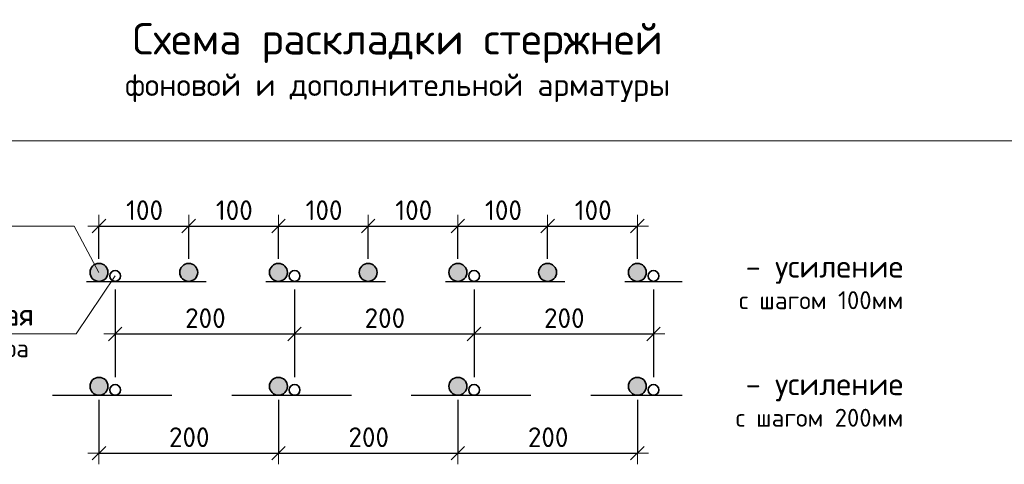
# Model space of a CAD drawing. Header units: metres. Extents: x -38 to 89, y -15 to 21.
# Tile 123 of 129: x 76.009 to 77.655, y 7.921 to 8.665. Entities that reach past the tile are written whole.
import ezdxf

# ---------------------------------------------------------------- set-up
doc = ezdxf.new("R2010")
doc.units = ezdxf.units.M
doc.header["$PDMODE"] = 65
doc.linetypes.add('______2', pattern=[0.27, 0.2, -0.07])
doc.layers.add('XR$6$_3898', color=7, linetype='Continuous')
doc.layers.add('XR$6$Размерная линия_ общее', color=7, linetype='Continuous', lineweight=13)
doc.styles.add('ARIAL', font='arial.ttf')
doc.styles.add('ISOCPEUR', font='txt')
doc.dimstyles.new('DIMSTYLE_11', dxfattribs={"dimtxt": 0.033, "dimasz": 0.0375, "dimexe": 0, "dimexo": 0, "dimgap": 0.0165, "dimtad": 2, "dimdec": 0, "dimlfac": 1000, "dimrnd": 1, "dimzin": 12, "dimdsep": 46, "dimtxsty": 'ISOCPEUR', "dimblk1": 'ALL_ML_STRICH', "dimblk2": 'ALL_ML_STRICH', "dimsah": 1, "dimcen": 0, "dimclrd": 7, "dimclre": 256, "dimclrt": 7, "dimadec": 0, "dimazin": 0, "dimtfac": 1, "dimtdec": 0, "dimtix": 1, "dimtmove": 2, "dimatfit": 3, "dimfxl": 0, "dimtzin": 0, "dimlwd": 0, "dimlwe": -3, "dimarcsym": 0})

# ---------------------------------------------------------------- blocks, each defined once
blk = doc.blocks.new('ALL_ML_STRICH')
at = {"color": 0, "linetype": 'ByBlock', "lineweight": -2}
for p, q in [((0, -0.5), (0, 0.5)), ((-1, 0), (0.5, 0)), ((-0.3, -0.3), (0.3, 0.3))]:
    blk.add_line(p, q, dxfattribs=at)
blk = doc.blocks.new('*D778')
at = {"layer": 'DEFPOINTS', "color": 7, "linetype": 'Continuous', "lineweight": 13, "transparency": 33554687}
for p in [(76.142, 8.3196), (76.142, 8.2422), (76.292, 8.2422)]:
    blk.add_point(p, dxfattribs=at)
at = {"layer": 'XR$6$Размерная линия_ общее', "color": 253, "linetype": 'Continuous', "lineweight": -2, "true_color": 0xa0a0a0, "transparency": 33554687}
for p, q in [((76.142, 8.2647), (76.142, 8.3196)), ((76.292, 8.2647), (76.292, 8.3196))]:
    blk.add_line(p, q, dxfattribs=at)
at = {"layer": 'XR$6$Размерная линия_ общее', "color": 7, "linetype": 'Continuous', "lineweight": -2, "transparency": 33554687}
blk.add_line((76.142, 8.3196), (76.292, 8.3196), dxfattribs=at)
at = {"layer": 'XR$6$Размерная линия_ общее', "color": 7, "linetype": 'Continuous', "lineweight": 13, "transparency": 33554687, "xscale": 0.0375, "yscale": 0.0375, "zscale": 0.0375, "rotation": 180}
blk.add_blockref('ALL_ML_STRICH', (76.142, 8.3196), dxfattribs=at)
at = {"layer": 'XR$6$Размерная линия_ общее', "color": 7, "linetype": 'Continuous', "lineweight": 13, "transparency": 33554687, "xscale": 0.0375, "yscale": 0.0375, "zscale": 0.0375}
blk.add_blockref('ALL_ML_STRICH', (76.292, 8.3196), dxfattribs=at)
at = {"layer": 'XR$6$Размерная линия_ общее', "color": 7, "linetype": 'Continuous', "lineweight": 13, "transparency": 33554687, "insert": (76.1873, 8.3626), "char_height": 0.033, "width": 0.00165, "attachment_point": 1, "line_spacing_factor": 0.60241, "style": 'ISOCPEUR'}
blk.add_mtext('100', dxfattribs=at)
blk = doc.blocks.new('*D779')
at = {"layer": 'DEFPOINTS', "color": 7, "linetype": 'Continuous', "lineweight": 13, "transparency": 33554687}
for p in [(76.292, 8.3196), (76.292, 8.2422), (76.442, 8.2422)]:
    blk.add_point(p, dxfattribs=at)
at = {"layer": 'XR$6$Размерная линия_ общее', "color": 253, "linetype": 'Continuous', "lineweight": -2, "true_color": 0xa0a0a0, "transparency": 33554687}
for p, q in [((76.292, 8.2647), (76.292, 8.3196)), ((76.442, 8.2647), (76.442, 8.3196))]:
    blk.add_line(p, q, dxfattribs=at)
at = {"layer": 'XR$6$Размерная линия_ общее', "color": 7, "linetype": 'Continuous', "lineweight": -2, "transparency": 33554687}
blk.add_line((76.292, 8.3196), (76.442, 8.3196), dxfattribs=at)
at = {"layer": 'XR$6$Размерная линия_ общее', "color": 7, "linetype": 'Continuous', "lineweight": 13, "transparency": 33554687, "xscale": 0.0375, "yscale": 0.0375, "zscale": 0.0375, "rotation": 180}
blk.add_blockref('ALL_ML_STRICH', (76.292, 8.3196), dxfattribs=at)
at = {"layer": 'XR$6$Размерная линия_ общее', "color": 7, "linetype": 'Continuous', "lineweight": 13, "transparency": 33554687, "xscale": 0.0375, "yscale": 0.0375, "zscale": 0.0375}
blk.add_blockref('ALL_ML_STRICH', (76.442, 8.3196), dxfattribs=at)
at = {"layer": 'XR$6$Размерная линия_ общее', "color": 7, "linetype": 'Continuous', "lineweight": 13, "transparency": 33554687, "insert": (76.3373, 8.3626), "char_height": 0.033, "width": 0.00165, "attachment_point": 1, "line_spacing_factor": 0.60241, "style": 'ISOCPEUR'}
blk.add_mtext('100', dxfattribs=at)
blk = doc.blocks.new('*D780')
at = {"layer": 'DEFPOINTS', "color": 7, "linetype": 'Continuous', "lineweight": 13, "transparency": 33554687}
for p in [(76.442, 8.3196), (76.442, 8.2422), (76.592, 8.2422)]:
    blk.add_point(p, dxfattribs=at)
at = {"layer": 'XR$6$Размерная линия_ общее', "color": 253, "linetype": 'Continuous', "lineweight": -2, "true_color": 0xa0a0a0, "transparency": 33554687}
for p, q in [((76.442, 8.2647), (76.442, 8.3196)), ((76.592, 8.2647), (76.592, 8.3196))]:
    blk.add_line(p, q, dxfattribs=at)
at = {"layer": 'XR$6$Размерная линия_ общее', "color": 7, "linetype": 'Continuous', "lineweight": -2, "transparency": 33554687}
blk.add_line((76.442, 8.3196), (76.592, 8.3196), dxfattribs=at)
at = {"layer": 'XR$6$Размерная линия_ общее', "color": 7, "linetype": 'Continuous', "lineweight": 13, "transparency": 33554687, "xscale": 0.0375, "yscale": 0.0375, "zscale": 0.0375, "rotation": 180}
blk.add_blockref('ALL_ML_STRICH', (76.442, 8.3196), dxfattribs=at)
at = {"layer": 'XR$6$Размерная линия_ общее', "color": 7, "linetype": 'Continuous', "lineweight": 13, "transparency": 33554687, "xscale": 0.0375, "yscale": 0.0375, "zscale": 0.0375}
blk.add_blockref('ALL_ML_STRICH', (76.592, 8.3196), dxfattribs=at)
at = {"layer": 'XR$6$Размерная линия_ общее', "color": 7, "linetype": 'Continuous', "lineweight": 13, "transparency": 33554687, "insert": (76.4873, 8.3626), "char_height": 0.033, "width": 0.00165, "attachment_point": 1, "line_spacing_factor": 0.60241, "style": 'ISOCPEUR'}
blk.add_mtext('100', dxfattribs=at)
blk = doc.blocks.new('*D781')
at = {"layer": 'DEFPOINTS', "color": 7, "linetype": 'Continuous', "lineweight": 13, "transparency": 33554687}
for p in [(76.592, 8.3196), (76.592, 8.2422), (76.742, 8.2422)]:
    blk.add_point(p, dxfattribs=at)
at = {"layer": 'XR$6$Размерная линия_ общее', "color": 253, "linetype": 'Continuous', "lineweight": -2, "true_color": 0xa0a0a0, "transparency": 33554687}
for p, q in [((76.592, 8.2647), (76.592, 8.3196)), ((76.742, 8.2647), (76.742, 8.3196))]:
    blk.add_line(p, q, dxfattribs=at)
at = {"layer": 'XR$6$Размерная линия_ общее', "color": 7, "linetype": 'Continuous', "lineweight": -2, "transparency": 33554687}
blk.add_line((76.592, 8.3196), (76.742, 8.3196), dxfattribs=at)
at = {"layer": 'XR$6$Размерная линия_ общее', "color": 7, "linetype": 'Continuous', "lineweight": 13, "transparency": 33554687, "xscale": 0.0375, "yscale": 0.0375, "zscale": 0.0375, "rotation": 180}
blk.add_blockref('ALL_ML_STRICH', (76.592, 8.3196), dxfattribs=at)
at = {"layer": 'XR$6$Размерная линия_ общее', "color": 7, "linetype": 'Continuous', "lineweight": 13, "transparency": 33554687, "xscale": 0.0375, "yscale": 0.0375, "zscale": 0.0375}
blk.add_blockref('ALL_ML_STRICH', (76.742, 8.3196), dxfattribs=at)
at = {"layer": 'XR$6$Размерная линия_ общее', "color": 7, "linetype": 'Continuous', "lineweight": 13, "transparency": 33554687, "insert": (76.6373, 8.3626), "char_height": 0.033, "width": 0.00165, "attachment_point": 1, "line_spacing_factor": 0.60241, "style": 'ISOCPEUR'}
blk.add_mtext('100', dxfattribs=at)
blk = doc.blocks.new('*D782')
at = {"layer": 'DEFPOINTS', "color": 7, "linetype": 'Continuous', "lineweight": 13, "transparency": 33554687}
for p in [(76.742, 8.3196), (76.742, 8.2422), (76.892, 8.2422)]:
    blk.add_point(p, dxfattribs=at)
at = {"layer": 'XR$6$Размерная линия_ общее', "color": 253, "linetype": 'Continuous', "lineweight": -2, "true_color": 0xa0a0a0, "transparency": 33554687}
for p, q in [((76.742, 8.2647), (76.742, 8.3196)), ((76.892, 8.2647), (76.892, 8.3196))]:
    blk.add_line(p, q, dxfattribs=at)
at = {"layer": 'XR$6$Размерная линия_ общее', "color": 7, "linetype": 'Continuous', "lineweight": -2, "transparency": 33554687}
blk.add_line((76.742, 8.3196), (76.892, 8.3196), dxfattribs=at)
at = {"layer": 'XR$6$Размерная линия_ общее', "color": 7, "linetype": 'Continuous', "lineweight": 13, "transparency": 33554687, "xscale": 0.0375, "yscale": 0.0375, "zscale": 0.0375, "rotation": 180}
blk.add_blockref('ALL_ML_STRICH', (76.742, 8.3196), dxfattribs=at)
at = {"layer": 'XR$6$Размерная линия_ общее', "color": 7, "linetype": 'Continuous', "lineweight": 13, "transparency": 33554687, "xscale": 0.0375, "yscale": 0.0375, "zscale": 0.0375}
blk.add_blockref('ALL_ML_STRICH', (76.892, 8.3196), dxfattribs=at)
at = {"layer": 'XR$6$Размерная линия_ общее', "color": 7, "linetype": 'Continuous', "lineweight": 13, "transparency": 33554687, "insert": (76.7873, 8.3626), "char_height": 0.033, "width": 0.00165, "attachment_point": 1, "line_spacing_factor": 0.60241, "style": 'ISOCPEUR'}
blk.add_mtext('100', dxfattribs=at)
blk = doc.blocks.new('*D783')
at = {"layer": 'DEFPOINTS', "color": 7, "linetype": 'Continuous', "lineweight": 13, "transparency": 33554687}
for p in [(76.892, 8.3196), (76.892, 8.2422), (77.042, 8.2422)]:
    blk.add_point(p, dxfattribs=at)
at = {"layer": 'XR$6$Размерная линия_ общее', "color": 253, "linetype": 'Continuous', "lineweight": -2, "true_color": 0xa0a0a0, "transparency": 33554687}
for p, q in [((76.892, 8.2647), (76.892, 8.3196)), ((77.042, 8.2647), (77.042, 8.3196))]:
    blk.add_line(p, q, dxfattribs=at)
at = {"layer": 'XR$6$Размерная линия_ общее', "color": 7, "linetype": 'Continuous', "lineweight": -2, "transparency": 33554687}
blk.add_line((76.892, 8.3196), (77.042, 8.3196), dxfattribs=at)
at = {"layer": 'XR$6$Размерная линия_ общее', "color": 7, "linetype": 'Continuous', "lineweight": 13, "transparency": 33554687, "xscale": 0.0375, "yscale": 0.0375, "zscale": 0.0375, "rotation": 180}
blk.add_blockref('ALL_ML_STRICH', (76.892, 8.3196), dxfattribs=at)
at = {"layer": 'XR$6$Размерная линия_ общее', "color": 7, "linetype": 'Continuous', "lineweight": 13, "transparency": 33554687, "xscale": 0.0375, "yscale": 0.0375, "zscale": 0.0375}
blk.add_blockref('ALL_ML_STRICH', (77.042, 8.3196), dxfattribs=at)
at = {"layer": 'XR$6$Размерная линия_ общее', "color": 7, "linetype": 'Continuous', "lineweight": 13, "transparency": 33554687, "insert": (76.9373, 8.3626), "char_height": 0.033, "width": 0.00165, "attachment_point": 1, "line_spacing_factor": 0.60241, "style": 'ISOCPEUR'}
blk.add_mtext('100', dxfattribs=at)
blk = doc.blocks.new('*D784')
at = {"layer": 'DEFPOINTS', "color": 7, "linetype": 'Continuous', "lineweight": 13, "transparency": 33554687}
for p in [(76.169, 8.2362), (76.469, 8.2362), (76.169, 8.1392)]:
    blk.add_point(p, dxfattribs=at)
at = {"layer": 'XR$6$Размерная линия_ общее', "color": 253, "linetype": 'Continuous', "lineweight": -2, "true_color": 0xa0a0a0, "transparency": 33554687}
for p, q in [((76.169, 8.2137), (76.169, 8.1392)), ((76.469, 8.2137), (76.469, 8.1392))]:
    blk.add_line(p, q, dxfattribs=at)
at = {"layer": 'XR$6$Размерная линия_ общее', "color": 7, "linetype": 'Continuous', "lineweight": -2, "transparency": 33554687}
blk.add_line((76.169, 8.1392), (76.469, 8.1392), dxfattribs=at)
at = {"layer": 'XR$6$Размерная линия_ общее', "color": 7, "linetype": 'Continuous', "lineweight": 13, "transparency": 33554687, "xscale": 0.0375, "yscale": 0.0375, "zscale": 0.0375, "rotation": 180}
blk.add_blockref('ALL_ML_STRICH', (76.169, 8.1392), dxfattribs=at)
at = {"layer": 'XR$6$Размерная линия_ общее', "color": 7, "linetype": 'Continuous', "lineweight": 13, "transparency": 33554687, "xscale": 0.0375, "yscale": 0.0375, "zscale": 0.0375}
blk.add_blockref('ALL_ML_STRICH', (76.469, 8.1392), dxfattribs=at)
at = {"layer": 'XR$6$Размерная линия_ общее', "color": 7, "linetype": 'Continuous', "lineweight": 13, "transparency": 33554687, "insert": (76.286, 8.1822), "char_height": 0.033, "width": 0.00165, "attachment_point": 1, "line_spacing_factor": 0.60241, "style": 'ISOCPEUR'}
blk.add_mtext('200', dxfattribs=at)
blk = doc.blocks.new('*D785')
at = {"layer": 'DEFPOINTS', "color": 7, "linetype": 'Continuous', "lineweight": 13, "transparency": 33554687}
for p in [(76.469, 8.2362), (76.769, 8.2362), (76.469, 8.1392)]:
    blk.add_point(p, dxfattribs=at)
at = {"layer": 'XR$6$Размерная линия_ общее', "color": 253, "linetype": 'Continuous', "lineweight": -2, "true_color": 0xa0a0a0, "transparency": 33554687}
for p, q in [((76.469, 8.2137), (76.469, 8.1392)), ((76.769, 8.2137), (76.769, 8.1392))]:
    blk.add_line(p, q, dxfattribs=at)
at = {"layer": 'XR$6$Размерная линия_ общее', "color": 7, "linetype": 'Continuous', "lineweight": -2, "transparency": 33554687}
blk.add_line((76.469, 8.1392), (76.769, 8.1392), dxfattribs=at)
at = {"layer": 'XR$6$Размерная линия_ общее', "color": 7, "linetype": 'Continuous', "lineweight": 13, "transparency": 33554687, "xscale": 0.0375, "yscale": 0.0375, "zscale": 0.0375, "rotation": 180}
blk.add_blockref('ALL_ML_STRICH', (76.469, 8.1392), dxfattribs=at)
at = {"layer": 'XR$6$Размерная линия_ общее', "color": 7, "linetype": 'Continuous', "lineweight": 13, "transparency": 33554687, "xscale": 0.0375, "yscale": 0.0375, "zscale": 0.0375}
blk.add_blockref('ALL_ML_STRICH', (76.769, 8.1392), dxfattribs=at)
at = {"layer": 'XR$6$Размерная линия_ общее', "color": 7, "linetype": 'Continuous', "lineweight": 13, "transparency": 33554687, "insert": (76.586, 8.1822), "char_height": 0.033, "width": 0.00165, "attachment_point": 1, "line_spacing_factor": 0.60241, "style": 'ISOCPEUR'}
blk.add_mtext('200', dxfattribs=at)
blk = doc.blocks.new('*D786')
at = {"layer": 'DEFPOINTS', "color": 7, "linetype": 'Continuous', "lineweight": 13, "transparency": 33554687}
for p in [(76.769, 8.2362), (77.069, 8.2362), (76.769, 8.1392)]:
    blk.add_point(p, dxfattribs=at)
at = {"layer": 'XR$6$Размерная линия_ общее', "color": 253, "linetype": 'Continuous', "lineweight": -2, "true_color": 0xa0a0a0, "transparency": 33554687}
for p, q in [((76.769, 8.2137), (76.769, 8.1392)), ((77.069, 8.2137), (77.069, 8.1392))]:
    blk.add_line(p, q, dxfattribs=at)
at = {"layer": 'XR$6$Размерная линия_ общее', "color": 7, "linetype": 'Continuous', "lineweight": -2, "transparency": 33554687}
blk.add_line((76.769, 8.1392), (77.069, 8.1392), dxfattribs=at)
at = {"layer": 'XR$6$Размерная линия_ общее', "color": 7, "linetype": 'Continuous', "lineweight": 13, "transparency": 33554687, "xscale": 0.0375, "yscale": 0.0375, "zscale": 0.0375, "rotation": 180}
blk.add_blockref('ALL_ML_STRICH', (76.769, 8.1392), dxfattribs=at)
at = {"layer": 'XR$6$Размерная линия_ общее', "color": 7, "linetype": 'Continuous', "lineweight": 13, "transparency": 33554687, "xscale": 0.0375, "yscale": 0.0375, "zscale": 0.0375}
blk.add_blockref('ALL_ML_STRICH', (77.069, 8.1392), dxfattribs=at)
at = {"layer": 'XR$6$Размерная линия_ общее', "color": 7, "linetype": 'Continuous', "lineweight": 13, "transparency": 33554687, "insert": (76.886, 8.1822), "char_height": 0.033, "width": 0.00165, "attachment_point": 1, "line_spacing_factor": 0.60241, "style": 'ISOCPEUR'}
blk.add_mtext('200', dxfattribs=at)
blk = doc.blocks.new('*D787')
at = {"layer": 'DEFPOINTS', "color": 7, "linetype": 'Continuous', "lineweight": 13, "transparency": 33554687}
for p in [(76.142, 8.0517), (76.442, 8.0517), (76.142, 7.9401)]:
    blk.add_point(p, dxfattribs=at)
at = {"layer": 'XR$6$Размерная линия_ общее', "color": 253, "linetype": 'Continuous', "lineweight": -2, "true_color": 0xa0a0a0, "transparency": 33554687}
for p, q in [((76.142, 8.0292), (76.142, 7.9401)), ((76.442, 8.0292), (76.442, 7.9401))]:
    blk.add_line(p, q, dxfattribs=at)
at = {"layer": 'XR$6$Размерная линия_ общее', "color": 7, "linetype": 'Continuous', "lineweight": -2, "transparency": 33554687}
blk.add_line((76.142, 7.9401), (76.442, 7.9401), dxfattribs=at)
at = {"layer": 'XR$6$Размерная линия_ общее', "color": 7, "linetype": 'Continuous', "lineweight": 13, "transparency": 33554687, "xscale": 0.0375, "yscale": 0.0375, "zscale": 0.0375, "rotation": 180}
blk.add_blockref('ALL_ML_STRICH', (76.142, 7.9401), dxfattribs=at)
at = {"layer": 'XR$6$Размерная линия_ общее', "color": 7, "linetype": 'Continuous', "lineweight": 13, "transparency": 33554687, "xscale": 0.0375, "yscale": 0.0375, "zscale": 0.0375}
blk.add_blockref('ALL_ML_STRICH', (76.442, 7.9401), dxfattribs=at)
at = {"layer": 'XR$6$Размерная линия_ общее', "color": 7, "linetype": 'Continuous', "lineweight": 13, "transparency": 33554687, "insert": (76.259, 7.9831), "char_height": 0.033, "width": 0.00165, "attachment_point": 1, "line_spacing_factor": 0.60241, "style": 'ISOCPEUR'}
blk.add_mtext('200', dxfattribs=at)
blk = doc.blocks.new('*D788')
at = {"layer": 'DEFPOINTS', "color": 7, "linetype": 'Continuous', "lineweight": 13, "transparency": 33554687}
for p in [(76.442, 8.0517), (76.742, 8.0517), (76.442, 7.9401)]:
    blk.add_point(p, dxfattribs=at)
at = {"layer": 'XR$6$Размерная линия_ общее', "color": 253, "linetype": 'Continuous', "lineweight": -2, "true_color": 0xa0a0a0, "transparency": 33554687}
for p, q in [((76.442, 8.0292), (76.442, 7.9401)), ((76.742, 8.0292), (76.742, 7.9401))]:
    blk.add_line(p, q, dxfattribs=at)
at = {"layer": 'XR$6$Размерная линия_ общее', "color": 7, "linetype": 'Continuous', "lineweight": -2, "transparency": 33554687}
blk.add_line((76.442, 7.9401), (76.742, 7.9401), dxfattribs=at)
at = {"layer": 'XR$6$Размерная линия_ общее', "color": 7, "linetype": 'Continuous', "lineweight": 13, "transparency": 33554687, "xscale": 0.0375, "yscale": 0.0375, "zscale": 0.0375, "rotation": 180}
blk.add_blockref('ALL_ML_STRICH', (76.442, 7.9401), dxfattribs=at)
at = {"layer": 'XR$6$Размерная линия_ общее', "color": 7, "linetype": 'Continuous', "lineweight": 13, "transparency": 33554687, "xscale": 0.0375, "yscale": 0.0375, "zscale": 0.0375}
blk.add_blockref('ALL_ML_STRICH', (76.742, 7.9401), dxfattribs=at)
at = {"layer": 'XR$6$Размерная линия_ общее', "color": 7, "linetype": 'Continuous', "lineweight": 13, "transparency": 33554687, "insert": (76.559, 7.9831), "char_height": 0.033, "width": 0.00165, "attachment_point": 1, "line_spacing_factor": 0.60241, "style": 'ISOCPEUR'}
blk.add_mtext('200', dxfattribs=at)
blk = doc.blocks.new('*D789')
at = {"layer": 'DEFPOINTS', "color": 7, "linetype": 'Continuous', "lineweight": 13, "transparency": 33554687}
for p in [(76.742, 8.0517), (77.042, 8.0517), (76.742, 7.9401)]:
    blk.add_point(p, dxfattribs=at)
at = {"layer": 'XR$6$Размерная линия_ общее', "color": 253, "linetype": 'Continuous', "lineweight": -2, "true_color": 0xa0a0a0, "transparency": 33554687}
for p, q in [((76.742, 8.0292), (76.742, 7.9401)), ((77.042, 8.0292), (77.042, 7.9401))]:
    blk.add_line(p, q, dxfattribs=at)
at = {"layer": 'XR$6$Размерная линия_ общее', "color": 7, "linetype": 'Continuous', "lineweight": -2, "transparency": 33554687}
blk.add_line((76.742, 7.9401), (77.042, 7.9401), dxfattribs=at)
at = {"layer": 'XR$6$Размерная линия_ общее', "color": 7, "linetype": 'Continuous', "lineweight": 13, "transparency": 33554687, "xscale": 0.0375, "yscale": 0.0375, "zscale": 0.0375, "rotation": 180}
blk.add_blockref('ALL_ML_STRICH', (76.742, 7.9401), dxfattribs=at)
at = {"layer": 'XR$6$Размерная линия_ общее', "color": 7, "linetype": 'Continuous', "lineweight": 13, "transparency": 33554687, "xscale": 0.0375, "yscale": 0.0375, "zscale": 0.0375}
blk.add_blockref('ALL_ML_STRICH', (77.042, 7.9401), dxfattribs=at)
at = {"layer": 'XR$6$Размерная линия_ общее', "color": 7, "linetype": 'Continuous', "lineweight": 13, "transparency": 33554687, "insert": (76.859, 7.9831), "char_height": 0.033, "width": 0.00165, "attachment_point": 1, "line_spacing_factor": 0.60241, "style": 'ISOCPEUR'}
blk.add_mtext('200', dxfattribs=at)

msp = doc.modelspace()

# ---------------------------------------------------------------- hatches: boundary and pattern name
at = {"linetype": 'Continuous', "lineweight": 25, "true_color": 0xa2a2a2, "transparency": 33554687}
for points in [[(76.1539, 8.2513), (76.1526, 8.2528), (76.1511, 8.2541), (76.1495, 8.2552), (76.1477, 8.256), (76.1458, 8.2567), (76.1439, 8.257), (76.142, 8.2572), (76.14, 8.257), (76.1381, 8.2567), (76.1362, 8.256), (76.1345, 8.2552), (76.1328, 8.2541), (76.1314, 8.2528), (76.1301, 8.2513), (76.129, 8.2497), (76.1281, 8.2479), (76.1275, 8.2461), (76.1271, 8.2441), (76.127, 8.2422), (76.1271, 8.2402), (76.1275, 8.2383), (76.1281, 8.2364), (76.129, 8.2347), (76.1301, 8.233), (76.1314, 8.2316), (76.1328, 8.2303), (76.1345, 8.2292), (76.1362, 8.2283), (76.1381, 8.2277), (76.14, 8.2273), (76.142, 8.2272), (76.1439, 8.2273), (76.1458, 8.2277), (76.1477, 8.2283), (76.1495, 8.2292), (76.1511, 8.2303), (76.1526, 8.2316), (76.1539, 8.233), (76.155, 8.2347), (76.1558, 8.2364), (76.1565, 8.2383), (76.1568, 8.2402), (76.157, 8.2422), (76.1568, 8.2441), (76.1565, 8.2461), (76.1558, 8.2479), (76.155, 8.2497)], [(76.3039, 8.2513), (76.3026, 8.2528), (76.3011, 8.2541), (76.2995, 8.2552), (76.2977, 8.256), (76.2958, 8.2567), (76.2939, 8.257), (76.292, 8.2572), (76.29, 8.257), (76.2881, 8.2567), (76.2862, 8.256), (76.2845, 8.2552), (76.2828, 8.2541), (76.2814, 8.2528), (76.2801, 8.2513), (76.279, 8.2497), (76.2781, 8.2479), (76.2775, 8.2461), (76.2771, 8.2441), (76.277, 8.2422), (76.2771, 8.2402), (76.2775, 8.2383), (76.2781, 8.2364), (76.279, 8.2347), (76.2801, 8.233), (76.2814, 8.2316), (76.2828, 8.2303), (76.2845, 8.2292), (76.2862, 8.2283), (76.2881, 8.2277), (76.29, 8.2273), (76.292, 8.2272), (76.2939, 8.2273), (76.2958, 8.2277), (76.2977, 8.2283), (76.2995, 8.2292), (76.3011, 8.2303), (76.3026, 8.2316), (76.3039, 8.233), (76.305, 8.2347), (76.3058, 8.2364), (76.3065, 8.2383), (76.3068, 8.2402), (76.307, 8.2422), (76.3068, 8.2441), (76.3065, 8.2461), (76.3058, 8.2479), (76.305, 8.2497)], [(76.4539, 8.2513), (76.4526, 8.2528), (76.4511, 8.2541), (76.4495, 8.2552), (76.4477, 8.256), (76.4458, 8.2567), (76.4439, 8.257), (76.442, 8.2572), (76.44, 8.257), (76.4381, 8.2567), (76.4362, 8.256), (76.4345, 8.2552), (76.4328, 8.2541), (76.4314, 8.2528), (76.4301, 8.2513), (76.429, 8.2497), (76.4281, 8.2479), (76.4275, 8.2461), (76.4271, 8.2441), (76.427, 8.2422), (76.4271, 8.2402), (76.4275, 8.2383), (76.4281, 8.2364), (76.429, 8.2347), (76.4301, 8.233), (76.4314, 8.2316), (76.4328, 8.2303), (76.4345, 8.2292), (76.4362, 8.2283), (76.4381, 8.2277), (76.44, 8.2273), (76.442, 8.2272), (76.4439, 8.2273), (76.4458, 8.2277), (76.4477, 8.2283), (76.4495, 8.2292), (76.4511, 8.2303), (76.4526, 8.2316), (76.4539, 8.233), (76.455, 8.2347), (76.4558, 8.2364), (76.4565, 8.2383), (76.4568, 8.2402), (76.457, 8.2422), (76.4568, 8.2441), (76.4565, 8.2461), (76.4558, 8.2479), (76.455, 8.2497)], [(76.6039, 8.2513), (76.6026, 8.2528), (76.6011, 8.2541), (76.5995, 8.2552), (76.5977, 8.256), (76.5958, 8.2567), (76.5939, 8.257), (76.592, 8.2572), (76.59, 8.257), (76.5881, 8.2567), (76.5862, 8.256), (76.5845, 8.2552), (76.5828, 8.2541), (76.5814, 8.2528), (76.5801, 8.2513), (76.579, 8.2497), (76.5781, 8.2479), (76.5775, 8.2461), (76.5771, 8.2441), (76.577, 8.2422), (76.5771, 8.2402), (76.5775, 8.2383), (76.5781, 8.2364), (76.579, 8.2347), (76.5801, 8.233), (76.5814, 8.2316), (76.5828, 8.2303), (76.5845, 8.2292), (76.5862, 8.2283), (76.5881, 8.2277), (76.59, 8.2273), (76.592, 8.2272), (76.5939, 8.2273), (76.5958, 8.2277), (76.5977, 8.2283), (76.5995, 8.2292), (76.6011, 8.2303), (76.6026, 8.2316), (76.6039, 8.233), (76.605, 8.2347), (76.6058, 8.2364), (76.6065, 8.2383), (76.6068, 8.2402), (76.607, 8.2422), (76.6068, 8.2441), (76.6065, 8.2461), (76.6058, 8.2479), (76.605, 8.2497)], [(76.7539, 8.2513), (76.7526, 8.2528), (76.7511, 8.2541), (76.7495, 8.2552), (76.7477, 8.256), (76.7458, 8.2567), (76.7439, 8.257), (76.742, 8.2572), (76.74, 8.257), (76.7381, 8.2567), (76.7362, 8.256), (76.7345, 8.2552), (76.7328, 8.2541), (76.7314, 8.2528), (76.7301, 8.2513), (76.729, 8.2497), (76.7281, 8.2479), (76.7275, 8.2461), (76.7271, 8.2441), (76.727, 8.2422), (76.7271, 8.2402), (76.7275, 8.2383), (76.7281, 8.2364), (76.729, 8.2347), (76.7301, 8.233), (76.7314, 8.2316), (76.7328, 8.2303), (76.7345, 8.2292), (76.7362, 8.2283), (76.7381, 8.2277), (76.74, 8.2273), (76.742, 8.2272), (76.7439, 8.2273), (76.7458, 8.2277), (76.7477, 8.2283), (76.7495, 8.2292), (76.7511, 8.2303), (76.7526, 8.2316), (76.7539, 8.233), (76.755, 8.2347), (76.7558, 8.2364), (76.7565, 8.2383), (76.7568, 8.2402), (76.757, 8.2422), (76.7568, 8.2441), (76.7565, 8.2461), (76.7558, 8.2479), (76.755, 8.2497)], [(76.9039, 8.2513), (76.9026, 8.2528), (76.9011, 8.2541), (76.8995, 8.2552), (76.8977, 8.256), (76.8958, 8.2567), (76.8939, 8.257), (76.892, 8.2572), (76.89, 8.257), (76.8881, 8.2567), (76.8862, 8.256), (76.8845, 8.2552), (76.8828, 8.2541), (76.8814, 8.2528), (76.8801, 8.2513), (76.879, 8.2497), (76.8781, 8.2479), (76.8775, 8.2461), (76.8771, 8.2441), (76.877, 8.2422), (76.8771, 8.2402), (76.8775, 8.2383), (76.8781, 8.2364), (76.879, 8.2347), (76.8801, 8.233), (76.8814, 8.2316), (76.8828, 8.2303), (76.8845, 8.2292), (76.8862, 8.2283), (76.8881, 8.2277), (76.89, 8.2273), (76.892, 8.2272), (76.8939, 8.2273), (76.8958, 8.2277), (76.8977, 8.2283), (76.8995, 8.2292), (76.9011, 8.2303), (76.9026, 8.2316), (76.9039, 8.233), (76.905, 8.2347), (76.9058, 8.2364), (76.9065, 8.2383), (76.9068, 8.2402), (76.907, 8.2422), (76.9068, 8.2441), (76.9065, 8.2461), (76.9058, 8.2479), (76.905, 8.2497)], [(77.0539, 8.2513), (77.0526, 8.2528), (77.0511, 8.2541), (77.0495, 8.2552), (77.0477, 8.256), (77.0458, 8.2567), (77.0439, 8.257), (77.042, 8.2572), (77.04, 8.257), (77.0381, 8.2567), (77.0362, 8.256), (77.0345, 8.2552), (77.0328, 8.2541), (77.0314, 8.2528), (77.0301, 8.2513), (77.029, 8.2497), (77.0281, 8.2479), (77.0275, 8.2461), (77.0271, 8.2441), (77.027, 8.2422), (77.0271, 8.2402), (77.0275, 8.2383), (77.0281, 8.2364), (77.029, 8.2347), (77.0301, 8.233), (77.0314, 8.2316), (77.0328, 8.2303), (77.0345, 8.2292), (77.0362, 8.2283), (77.0381, 8.2277), (77.04, 8.2273), (77.042, 8.2272), (77.0439, 8.2273), (77.0458, 8.2277), (77.0477, 8.2283), (77.0495, 8.2292), (77.0511, 8.2303), (77.0526, 8.2316), (77.0539, 8.233), (77.055, 8.2347), (77.0558, 8.2364), (77.0565, 8.2383), (77.0568, 8.2402), (77.057, 8.2422), (77.0568, 8.2441), (77.0565, 8.2461), (77.0558, 8.2479), (77.055, 8.2497)], [(76.1539, 8.0608), (76.1526, 8.0623), (76.1511, 8.0636), (76.1495, 8.0647), (76.1477, 8.0655), (76.1458, 8.0662), (76.1439, 8.0665), (76.142, 8.0667), (76.14, 8.0665), (76.1381, 8.0662), (76.1362, 8.0655), (76.1345, 8.0647), (76.1328, 8.0636), (76.1314, 8.0623), (76.1301, 8.0608), (76.129, 8.0592), (76.1281, 8.0574), (76.1275, 8.0556), (76.1271, 8.0536), (76.127, 8.0517), (76.1271, 8.0497), (76.1275, 8.0478), (76.1281, 8.0459), (76.129, 8.0442), (76.1301, 8.0425), (76.1314, 8.0411), (76.1328, 8.0398), (76.1345, 8.0387), (76.1362, 8.0378), (76.1381, 8.0372), (76.14, 8.0368), (76.142, 8.0367), (76.1439, 8.0368), (76.1458, 8.0372), (76.1477, 8.0378), (76.1495, 8.0387), (76.1511, 8.0398), (76.1526, 8.0411), (76.1539, 8.0425), (76.155, 8.0442), (76.1558, 8.0459), (76.1565, 8.0478), (76.1568, 8.0497), (76.157, 8.0517), (76.1568, 8.0536), (76.1565, 8.0556), (76.1558, 8.0574), (76.155, 8.0592)], [(76.4539, 8.0608), (76.4526, 8.0623), (76.4511, 8.0636), (76.4495, 8.0647), (76.4477, 8.0655), (76.4458, 8.0662), (76.4439, 8.0665), (76.442, 8.0667), (76.44, 8.0665), (76.4381, 8.0662), (76.4362, 8.0655), (76.4345, 8.0647), (76.4328, 8.0636), (76.4314, 8.0623), (76.4301, 8.0608), (76.429, 8.0592), (76.4281, 8.0574), (76.4275, 8.0556), (76.4271, 8.0536), (76.427, 8.0517), (76.4271, 8.0497), (76.4275, 8.0478), (76.4281, 8.0459), (76.429, 8.0442), (76.4301, 8.0425), (76.4314, 8.0411), (76.4328, 8.0398), (76.4345, 8.0387), (76.4362, 8.0378), (76.4381, 8.0372), (76.44, 8.0368), (76.442, 8.0367), (76.4439, 8.0368), (76.4458, 8.0372), (76.4477, 8.0378), (76.4495, 8.0387), (76.4511, 8.0398), (76.4526, 8.0411), (76.4539, 8.0425), (76.455, 8.0442), (76.4558, 8.0459), (76.4565, 8.0478), (76.4568, 8.0497), (76.457, 8.0517), (76.4568, 8.0536), (76.4565, 8.0556), (76.4558, 8.0574), (76.455, 8.0592)], [(76.7539, 8.0608), (76.7526, 8.0623), (76.7511, 8.0636), (76.7495, 8.0647), (76.7477, 8.0655), (76.7458, 8.0662), (76.7439, 8.0665), (76.742, 8.0667), (76.74, 8.0665), (76.7381, 8.0662), (76.7362, 8.0655), (76.7345, 8.0647), (76.7328, 8.0636), (76.7314, 8.0623), (76.7301, 8.0608), (76.729, 8.0592), (76.7281, 8.0574), (76.7275, 8.0556), (76.7271, 8.0536), (76.727, 8.0517), (76.7271, 8.0497), (76.7275, 8.0478), (76.7281, 8.0459), (76.729, 8.0442), (76.7301, 8.0425), (76.7314, 8.0411), (76.7328, 8.0398), (76.7345, 8.0387), (76.7362, 8.0378), (76.7381, 8.0372), (76.74, 8.0368), (76.742, 8.0367), (76.7439, 8.0368), (76.7458, 8.0372), (76.7477, 8.0378), (76.7495, 8.0387), (76.7511, 8.0398), (76.7526, 8.0411), (76.7539, 8.0425), (76.755, 8.0442), (76.7558, 8.0459), (76.7565, 8.0478), (76.7568, 8.0497), (76.757, 8.0517), (76.7568, 8.0536), (76.7565, 8.0556), (76.7558, 8.0574), (76.755, 8.0592)], [(77.0539, 8.0608), (77.0526, 8.0623), (77.0511, 8.0636), (77.0495, 8.0647), (77.0477, 8.0655), (77.0458, 8.0662), (77.0439, 8.0665), (77.042, 8.0667), (77.04, 8.0665), (77.0381, 8.0662), (77.0362, 8.0655), (77.0345, 8.0647), (77.0328, 8.0636), (77.0314, 8.0623), (77.0301, 8.0608), (77.029, 8.0592), (77.0281, 8.0574), (77.0275, 8.0556), (77.0271, 8.0536), (77.027, 8.0517), (77.0271, 8.0497), (77.0275, 8.0478), (77.0281, 8.0459), (77.029, 8.0442), (77.0301, 8.0425), (77.0314, 8.0411), (77.0328, 8.0398), (77.0345, 8.0387), (77.0362, 8.0378), (77.0381, 8.0372), (77.04, 8.0368), (77.042, 8.0367), (77.0439, 8.0368), (77.0458, 8.0372), (77.0477, 8.0378), (77.0495, 8.0387), (77.0511, 8.0398), (77.0526, 8.0411), (77.0539, 8.0425), (77.055, 8.0442), (77.0558, 8.0459), (77.0565, 8.0478), (77.0568, 8.0497), (77.057, 8.0517), (77.0568, 8.0536), (77.0565, 8.0556), (77.0558, 8.0574), (77.055, 8.0592)]]:
    msp.add_hatch(color=253, dxfattribs=at).paths.add_polyline_path(points)

# ---------------------------------------------------------------- linework, layer by layer
at = {"color": 7, "linetype": 'Continuous', "lineweight": 13, "transparency": 33554687}
msp.add_line((70.2106, 8.4622), (88.7106, 8.4622), dxfattribs=at)
msp.add_line((70.2106, 8.4622), (88.7106, 8.4622), dxfattribs=at)
at = {"color": 8, "linetype": '______2', "lineweight": -3, "true_color": 0x737373, "transparency": 33554687}
for p, q in [((76.121, 8.2272), (77.117, 8.2272)), ((76.064, 8.0367), (77.117, 8.0367))]:
    msp.add_line(p, q, dxfattribs=at)
at = {"color": 7, "linetype": 'Continuous', "lineweight": 13, "transparency": 33554687}
for points in [[(75.8169, 8.3196), (76.1005, 8.3196), (76.142, 8.2422)], [(75.8169, 8.1392), (76.1039, 8.1392), (76.169, 8.2362)]]:
    msp.add_lwpolyline(points, dxfattribs=at)
at = {"layer": 'XR$6$_3898', "color": 7, "linetype": 'Continuous', "lineweight": 35, "transparency": 33554687}
for centre, radius in [((76.142, 8.2422), 0.015), ((76.292, 8.2422), 0.015), ((76.442, 8.2422), 0.015), ((76.592, 8.2422), 0.015), ((76.742, 8.2422), 0.015), ((76.892, 8.2422), 0.015), ((77.042, 8.2422), 0.015), ((76.169, 8.2362), 0.009), ((76.469, 8.2362), 0.009), ((76.769, 8.2362), 0.009), ((77.069, 8.2362), 0.009), ((76.142, 8.0517), 0.015), ((76.442, 8.0517), 0.015), ((76.742, 8.0517), 0.015), ((77.042, 8.0517), 0.015), ((76.169, 8.0457), 0.009), ((76.469, 8.0457), 0.009), ((76.769, 8.0457), 0.009), ((77.069, 8.0457), 0.009)]:
    msp.add_circle(centre, radius, dxfattribs=at)
at = {"layer": 'XR$6$Размерная линия_ общее', "color": 253, "linetype": 'Continuous', "lineweight": -3, "true_color": 0xa0a0a0, "transparency": 33554687}
for p, q in [((76.169, 8.1392), (76.169, 8.0672)), ((76.469, 8.1392), (76.469, 8.0672)), ((76.769, 8.1392), (76.769, 8.0672)), ((77.069, 8.1392), (77.069, 8.0672))]:
    msp.add_line(p, q, dxfattribs=at)

# ---------------------------------------------------------------- texts
at = {"color": 7, "linetype": 'Continuous', "lineweight": 13, "transparency": 33554687, "line_spacing_factor": 0.963855, "style": 'ARIAL'}
for s, insert, char_height, width, attachment_point in [('\\A1;{\\fISOCPEUR|i0|b0;\\H0.052500;\\W1.000000;\\C7;Схема раскладки стержней}\\P{\\fISOCPEUR|i0|b0;\\H0.037500;\\W1.000000;\\C7;фоновой и дополнительной арматуры}\\P', (76.6412, 8.6589), 0.0525, 1.238091, 2), ('\\A1;{\\fISOCPEUR|i0|b0;\\H0.037500;\\W1.000000;\\C7;- усиление}\\P{\\fISOCPEUR|i0|b0;\\H0.030000;\\W1.000000;\\C7;с шагом 100мм}\\P', (77.4865, 8.2709), 0.0375, 0.333314, 3), ('\\A1;{\\fISOCPEUR|i0|b0;\\H0.037500;\\W1.000000;\\C7;фоновая}\\P{\\fISOCPEUR|i0|b0;\\H0.030000;\\W1.000000;\\C7;арматура}\\P', (75.9399, 8.1906), 0.0375, 0.226924, 2), ('\\A1;{\\fISOCPEUR|i0|b0;\\H0.037500;\\W1.000000;\\C7;- усиление}\\P{\\fISOCPEUR|i0|b0;\\H0.030000;\\W1.000000;\\C7;с шагом 200мм}\\P', (77.4865, 8.0744), 0.0375, 0.359564, 3)]:
    msp.add_mtext(s, dxfattribs=dict(at, insert=insert, char_height=char_height, width=width, attachment_point=attachment_point))

# ---------------------------------------------------------------- dimensions: what is measured, and where the dimension line sits
at = {"layer": 'XR$6$Размерная линия_ общее', "color": 7, "linetype": 'Continuous', "lineweight": 13, "transparency": 33554687}
for base, p1, p2, text, picture, middle in [((76.292, 8.3196), (76.142, 8.2647), (76.292, 8.2647), '100', '*D778', (76.217, 8.3361)), ((76.442, 8.3196), (76.292, 8.2647), (76.442, 8.2647), '100', '*D779', (76.367, 8.3361)), ((76.592, 8.3196), (76.442, 8.2647), (76.592, 8.2647), '100', '*D780', (76.517, 8.3361)), ((76.742, 8.3196), (76.592, 8.2647), (76.742, 8.2647), '100', '*D781', (76.667, 8.3361)), ((76.892, 8.3196), (76.742, 8.2647), (76.892, 8.2647), '100', '*D782', (76.817, 8.3361)), ((77.042, 8.3196), (76.892, 8.2647), (77.042, 8.2647), '100', '*D783', (76.967, 8.3361)), ((76.469, 8.1392), (76.169, 8.2137), (76.469, 8.2137), '200', '*D784', (76.319, 8.1557)), ((76.769, 8.1392), (76.469, 8.2137), (76.769, 8.2137), '200', '*D785', (76.619, 8.1557)), ((77.069, 8.1392), (76.769, 8.2137), (77.069, 8.2137), '200', '*D786', (76.919, 8.1557)), ((76.442, 7.9401), (76.142, 8.0292), (76.442, 8.0292), '200', '*D787', (76.292, 7.9566)), ((76.742, 7.9401), (76.442, 8.0292), (76.742, 8.0292), '200', '*D788', (76.592, 7.9566)), ((77.042, 7.9401), (76.742, 8.0292), (77.042, 8.0292), '200', '*D789', (76.892, 7.9566))]:
    dim = msp.add_linear_dim(base=base, p1=p1, p2=p2, text=text, dimstyle='DIMSTYLE_11', override={"dimpost": '<>', "dimclrd": 7, "dimclre": 253, "dimclrt": 7, "dimlwd": 0, "dimlwe": 65533}, dxfattribs=at)
    dim.commit()
    dim.dimension.update_dxf_attribs({"geometry": picture, "text_midpoint": middle, "dimtype": 160})

doc.saveas('drawing.dxf')
